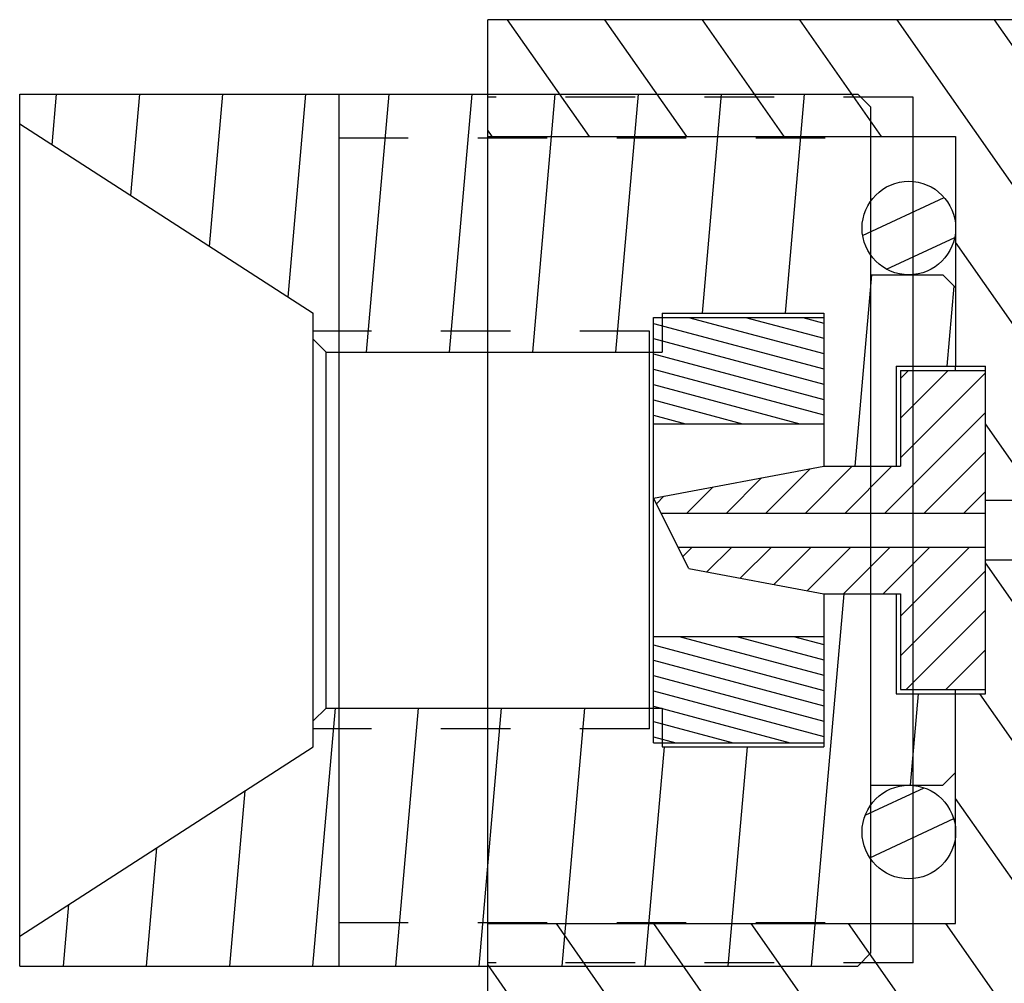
# Model space of a CAD drawing. Header units: inches. Extents: x 0 to 23.4, y 0 to 16.5.
# Tile 28 of 38: x 14.5 to 16.3, y 10.4 to 12.2. Entities that reach past the tile are written whole.
import ezdxf

# ---------------------------------------------------------------- set-up
doc = ezdxf.new("R2010")
doc.units = ezdxf.units.IN
doc.header["$LTSCALE"] = 1.28622
doc.header["$MEASUREMENT"] = 0
doc.linetypes.add('HIDDEN', pattern=[0.2, 0.1, -0.1])
doc.layers.get('0').update_dxf_attribs({"linetype": 'CONTINUOUS'})
doc.layers.add('DEFAULT_2', color=8, linetype='HIDDEN')

msp = doc.modelspace()

# ---------------------------------------------------------------- hatches: boundary and pattern name
at = {"linetype": 'CONTINUOUS'}
h = msp.add_hatch(dxfattribs=at)
h.set_pattern_fill('A', scale=0.147624, angle=125, style=0, pattern_type=0)
h.set_pattern_definition([(125, (0, 0), (-0.1209266, -0.0846737), [])])
edge = h.paths.add_edge_path()
edge.add_line((16.4364, 10.4303), (17.027, 10.4303))
edge.add_line((16.4364, 10.4303), (16.4364, 10.3106))
edge.add_line((16.4364, 10.3106), (15.3892, 10.3106))
edge.add_line((15.3892, 10.5271), (15.3892, 10.3106))
edge.add_line((15.3892, 10.5271), (16.2553, 10.5271))
edge.add_line((16.2553, 10.9523), (16.2553, 10.5271))
edge.add_line((16.2553, 10.9523), (16.3104, 10.9523))
edge.add_line((16.3104, 11.2003), (16.3104, 10.9523))
edge.add_line((16.3104, 11.2003), (16.4128, 11.2003))
edge.add_line((16.4128, 11.2003), (16.4128, 11.098))
edge.add_line((16.4128, 11.098), (16.7435, 11.098))
edge.add_line((16.7435, 11.098), (16.7671, 11.0744))
edge.add_line((16.7671, 11.0744), (16.7671, 10.9011))
edge.add_line((16.7671, 10.9011), (17.2002, 10.9011))
edge.add_line((17.2002, 10.9011), (17.2238, 10.8775))
edge.add_line((17.2238, 10.8775), (17.2238, 10.783))
edge.add_line((17.0663, 10.783), (17.2238, 10.783))
edge.add_line((17.0663, 10.783), (17.0663, 10.4696))
edge.add_line((17.0663, 10.4696), (17.027, 10.4303))
edge = h.paths.add_edge_path()
edge.add_line((16.4364, 12.0807), (17.027, 12.0807))
edge.add_line((17.0663, 12.0413), (17.027, 12.0807))
edge.add_line((17.0663, 12.0413), (17.0663, 11.7279))
edge.add_line((17.0663, 11.7279), (17.2238, 11.7279))
edge.add_line((17.2238, 11.7279), (17.2238, 11.6334))
edge.add_line((17.2002, 11.6098), (17.2238, 11.6334))
edge.add_line((16.7671, 11.6098), (17.2002, 11.6098))
edge.add_line((16.7671, 11.6098), (16.7671, 11.4366))
edge.add_line((16.7435, 11.4129), (16.7671, 11.4366))
edge.add_line((16.4128, 11.4129), (16.7435, 11.4129))
edge.add_line((16.4128, 11.4129), (16.4128, 11.3106))
edge.add_line((16.3104, 11.3106), (16.4128, 11.3106))
edge.add_line((16.3104, 11.5586), (16.3104, 11.3106))
edge.add_line((16.2553, 11.5586), (16.3104, 11.5586))
edge.add_line((16.2553, 11.9838), (16.2553, 11.5586))
edge.add_line((15.3892, 11.9838), (16.2553, 11.9838))
edge.add_line((15.3892, 12.2003), (15.3892, 11.9838))
edge.add_line((16.4364, 12.2003), (15.3892, 12.2003))
edge.add_line((16.4364, 12.2003), (16.4364, 12.0807))
h = msp.add_hatch(dxfattribs=at)
h.set_pattern_fill('default__45', scale=0.153233, angle=85, style=0, pattern_type=0)
h.set_pattern_definition([(85, (0, 0), (-0.1526501, 0.0133552), [])])
edge = h.paths.add_edge_path()
edge.add_line((16.0112, 11.1374), (16.1451, 11.1374))
edge.add_line((16.1451, 11.1374), (16.1451, 10.9523))
edge.add_line((16.1451, 10.9523), (16.2553, 10.9523))
edge.add_line((16.2553, 10.9523), (16.2553, 10.8066))
edge.add_line((16.2553, 10.8066), (16.2317, 10.783))
edge.add_line((16.0978, 10.783), (16.2317, 10.783))
edge.add_line((16.0978, 10.783), (16.0978, 10.472))
edge.add_line((16.0978, 10.472), (16.0742, 10.4484))
edge.add_line((14.523, 10.4484), (16.0742, 10.4484))
edge.add_line((14.523, 10.5035), (14.523, 10.4484))
edge.add_line((14.523, 10.5035), (15.0663, 10.8539))
edge.add_line((15.0663, 10.9023), (15.0663, 10.8539))
edge.add_line((15.09, 10.9259), (15.0663, 10.9023))
edge.add_line((15.09, 10.9259), (15.712, 10.9259))
edge.add_line((15.712, 10.9259), (15.712, 10.8539))
edge.add_line((15.712, 10.8539), (16.0112, 10.8539))
edge.add_line((16.0112, 11.1374), (16.0112, 10.8539))
edge = h.paths.add_edge_path()
edge.add_line((16.0112, 11.3736), (16.1451, 11.3736))
edge.add_line((16.0112, 11.657), (16.0112, 11.3736))
edge.add_line((15.712, 11.657), (16.0112, 11.657))
edge.add_line((15.712, 11.657), (15.712, 11.585))
edge.add_line((15.09, 11.585), (15.712, 11.585))
edge.add_line((15.09, 11.585), (15.0663, 11.6086))
edge.add_line((15.0663, 11.657), (15.0663, 11.6086))
edge.add_line((14.523, 12.0074), (15.0663, 11.657))
edge.add_line((14.523, 12.0626), (14.523, 12.0074))
edge.add_line((14.523, 12.0626), (16.0742, 12.0626))
edge.add_line((16.0978, 12.0389), (16.0742, 12.0626))
edge.add_line((16.0978, 12.0389), (16.0978, 11.7279))
edge.add_line((16.0978, 11.7279), (16.2317, 11.7279))
edge.add_line((16.2553, 11.7043), (16.2317, 11.7279))
edge.add_line((16.2553, 11.7043), (16.2553, 11.5586))
edge.add_line((16.1451, 11.5586), (16.2553, 11.5586))
edge.add_line((16.1451, 11.5586), (16.1451, 11.3736))
h = msp.add_hatch(dxfattribs=at)
h.set_pattern_fill('default__43', scale=0.074959, angle=205, style=0, pattern_type=0)
h.set_pattern_definition([(205, (0, 0), (0.03167902, -0.06793588), [])])
edge = h.paths.add_edge_path()
edge.add_arc((16.1687, 10.6964), 0.0866, 450, 630, ccw=False)
edge.add_arc((16.1687, 10.6964), 0.0866, 270, 450, ccw=False)
edge = h.paths.add_edge_path()
edge.add_arc((16.1687, 11.8145), 0.0866, 90, 270)
edge.add_arc((16.1687, 11.8145), 0.0866, -90, 90)
h = msp.add_hatch(dxfattribs=at)
h.set_pattern_fill('default__46', scale=0.027378, angle=165, style=0, pattern_type=0)
h.set_pattern_definition([(165, (0, 0), (-0.007085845, -0.026444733), [])])
edge = h.paths.add_edge_path()
edge.add_line((15.6963, 10.8618), (15.6963, 11.0586))
edge.add_line((15.6963, 11.0586), (16.0112, 11.0586))
edge.add_line((16.0112, 10.8618), (16.0112, 11.0586))
edge.add_line((15.6963, 10.8618), (16.0112, 10.8618))
edge = h.paths.add_edge_path()
edge.add_line((15.6963, 11.4523), (15.6963, 11.6492))
edge.add_line((15.6963, 11.6492), (16.0112, 11.6492))
edge.add_line((16.0112, 11.4523), (16.0112, 11.6492))
edge.add_line((15.6963, 11.4523), (16.0112, 11.4523))
h = msp.add_hatch(dxfattribs=at)
h.set_pattern_fill('default__49', scale=0.051823, angle=45, style=0, pattern_type=0)
h.set_pattern_definition([(45, (0, 0), (-0.03664446, 0.03664446), [])])
edge = h.paths.add_edge_path()
edge.add_line((15.7614, 11.1842), (16.0112, 11.1374))
edge.add_line((15.7614, 11.1842), (15.7415, 11.224))
edge.add_line((15.7415, 11.224), (16.3104, 11.224))
edge.add_line((16.3104, 11.224), (16.3104, 10.9602))
edge.add_line((16.153, 10.9602), (16.3104, 10.9602))
edge.add_line((16.153, 11.1374), (16.153, 10.9602))
edge.add_line((16.0112, 11.1374), (16.153, 11.1374))
edge = h.paths.add_edge_path()
edge.add_line((15.6963, 11.3145), (16.0112, 11.3736))
edge.add_line((16.0112, 11.3736), (16.153, 11.3736))
edge.add_line((16.153, 11.5507), (16.153, 11.3736))
edge.add_line((16.153, 11.5507), (16.3104, 11.5507))
edge.add_line((16.3104, 11.5507), (16.3104, 11.287))
edge.add_line((15.71, 11.287), (16.3104, 11.287))
edge.add_line((15.71, 11.287), (15.6963, 11.3145))

# ---------------------------------------------------------------- linework, layer by layer
at = {"color": 7, "linetype": 'CONTINUOUS'}
for p, q in [((15.3892, 10.3106), (15.3892, 12.2003)), ((16.4364, 12.2003), (15.3892, 12.2003)), ((14.523, 10.4484), (14.523, 12.0626)), ((14.523, 12.0626), (16.0742, 12.0626)), ((15.1136, 12.0626), (15.1136, 10.4484)), ((16.0978, 12.0389), (16.0742, 12.0626)), ((16.1766, 10.4543), (16.1766, 12.0566)), ((16.0978, 12.0389), (16.0978, 10.472)), ((14.523, 12.0074), (15.0663, 11.657)), ((15.3892, 11.9838), (16.2553, 11.9838)), ((16.2553, 11.9838), (16.2553, 11.5586)), ((16.0978, 11.7279), (16.2317, 11.7279)), ((16.2553, 11.7043), (16.2317, 11.7279)), ((15.0663, 10.8539), (15.0663, 11.657)), ((15.6963, 10.8618), (15.6963, 11.6492)), ((15.6963, 11.6492), (16.0112, 11.6492)), ((15.712, 11.657), (15.712, 11.585)), ((15.712, 11.657), (16.0112, 11.657)), ((16.0112, 11.657), (16.0112, 11.3736)), ((15.09, 11.585), (15.0663, 11.6086)), ((15.6884, 10.8874), (15.6884, 11.6236)), ((15.09, 10.9259), (15.09, 11.585)), ((15.09, 11.585), (15.712, 11.585)), ((16.1451, 11.5586), (16.1451, 11.3736)), ((16.1451, 11.5586), (16.3104, 11.5586)), ((16.2553, 11.5507), (16.2553, 11.5584)), ((16.3104, 10.9523), (16.3104, 11.5586)), ((16.153, 11.5507), (16.153, 11.3736)), ((16.153, 11.5507), (16.3104, 11.5507)), ((15.6963, 11.4523), (16.0112, 11.4523)), ((15.6963, 11.3145), (16.0112, 11.3736)), ((16.0112, 11.3736), (16.153, 11.3736)), ((15.7614, 11.1842), (15.6963, 11.3145)), ((16.3104, 11.3106), (16.4128, 11.3106)), ((15.71, 11.287), (16.3104, 11.287)), ((15.7415, 11.224), (16.3104, 11.224)), ((16.3104, 11.2003), (16.4128, 11.2003)), ((15.7614, 11.1842), (16.0112, 11.1374)), ((16.0112, 11.1374), (16.0112, 10.8539)), ((16.0112, 11.1374), (16.153, 11.1374)), ((16.1451, 11.1374), (16.1451, 10.9523)), ((16.153, 11.1374), (16.153, 10.9602)), ((15.6963, 11.0586), (16.0112, 11.0586)), ((16.153, 10.9602), (16.3104, 10.9602)), ((16.2553, 10.5271), (16.2553, 10.9602)), ((16.1451, 10.9523), (16.3104, 10.9523)), ((15.09, 10.9259), (15.0663, 10.9023)), ((15.09, 10.9259), (15.712, 10.9259)), ((15.712, 10.9259), (15.712, 10.8539)), ((15.6963, 10.8618), (16.0112, 10.8618)), ((14.523, 10.5035), (15.0663, 10.8539)), ((15.712, 10.8539), (16.0112, 10.8539)), ((16.2553, 10.8066), (16.2317, 10.783)), ((16.0978, 10.783), (16.2317, 10.783)), ((15.3892, 10.5271), (16.2553, 10.5271)), ((16.0978, 10.472), (16.0742, 10.4484)), ((14.523, 10.4484), (16.0742, 10.4484))]:
    msp.add_line(p, q, dxfattribs=at)
for centre in [(16.1687, 11.8145), (16.1687, 10.6964)]:
    msp.add_circle(centre, 0.0866, dxfattribs=at)
at = {"layer": 'DEFAULT_2', "color": 8, "linetype": 'HIDDEN'}
for p, q in [((16.1766, 12.0566), (15.3892, 12.0566)), ((15.1136, 11.9818), (16.0978, 11.9818)), ((15.6884, 11.6236), (15.0663, 11.6236)), ((15.6884, 10.8874), (15.0663, 10.8874)), ((15.1136, 10.5291), (16.0978, 10.5291)), ((16.1766, 10.4543), (15.3892, 10.4543))]:
    msp.add_line(p, q, dxfattribs=at)

doc.saveas('drawing.dxf')
